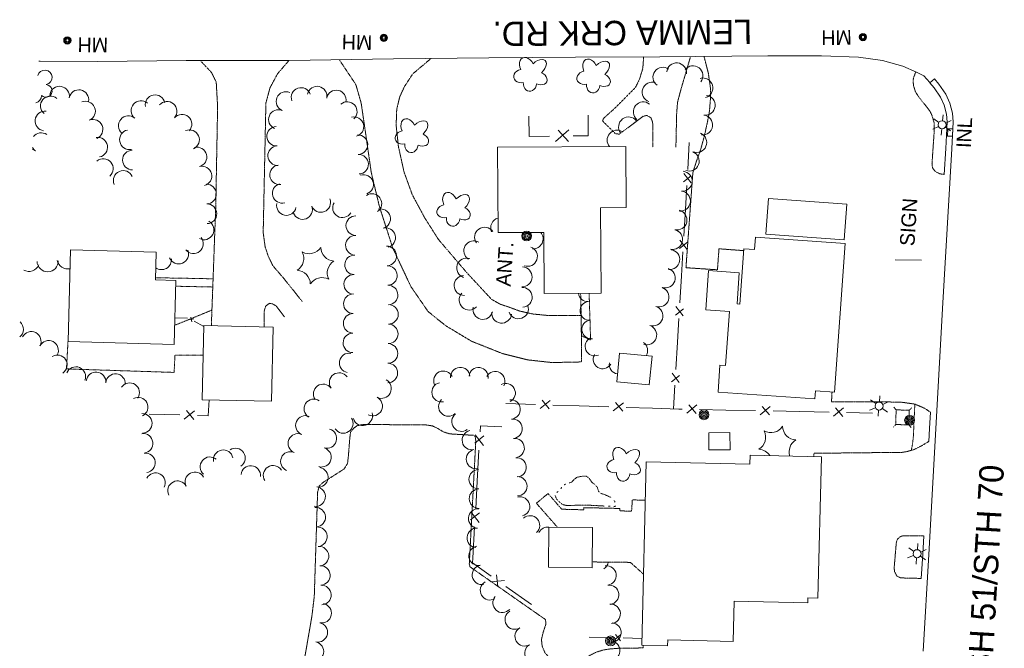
# Model space of a CAD drawing. Extents: x 189735 to 193282, y 257149 to 260388.
# Tile 24 of 31: x 190605 to 191008, y 259610 to 259867. Entities that reach past the tile are written whole.
import ezdxf
from ezdxf.enums import TextEntityAlignment as Align

# ---------------------------------------------------------------- set-up
doc = ezdxf.new("R2010")
doc.units = 0
doc.header["$MEASUREMENT"] = 0
for name, pattern in [('Wisdot3', [0.1875, 0.125, -0.0625]), ('Wisdot4', [0.28125, 0.125, -0.0625, 0.03125, -0.0625]), ('Wisdot5', [0.1, 0.05, -0.05]), ('Wisdot6', [0.375, 0.125, -0.0625, 0.03125, -0.0625, 0.03125, -0.0625])]:
    doc.linetypes.add(name, pattern=pattern)
for name, color, linetype, lineweight in [('E_DRN_Grate', 5, 'Continuous', 15), ('E_DWY', 2, 'Wisdot3', 15), ('E_LAND_Vegetation', 3, 'Continuous', 15), ('E_MISCPROP', 30, 'Continuous', 15), ('E_MISCPROP_HvyDash', 241, 'Wisdot3', 25), ('E_MISCPROP_HvyLine', 241, 'Continuous', 25), ('E_MISCPROP_Railing', 30, 'Continuous', 15), ('E_PATH_Sidewalk', 2, 'Wisdot5', 15), ('E_RDWY', 21, 'Continuous', 25), ('E_RDWY_Name', 21, 'Continuous', 15), ('E_UTL_AboveGroundPipe', 30, 'Wisdot4', 15), ('E_WTR', 4, 'Wisdot6', 15)]:
    doc.layers.add(name, color=color, linetype=linetype, lineweight=lineweight)
doc.styles.add('Style-IGR_FONT_0', font='IGR_FONT_0.shx')

# ---------------------------------------------------------------- blocks, each defined once
blk = doc.blocks.new('INLT')
at = {"layer": 'E_MISCPROP_Railing', "lineweight": 0, "flags": 128}
blk.add_lwpolyline([(3, -2), (3, 0), (0, 0), (0, -2), (3, -2)], dxfattribs=at)
blk = doc.blocks.new('INL_3')
at = {"layer": 'E_MISCPROP_Railing', "lineweight": 0, "style": 'Style-IGR_FONT_0'}
blk.add_text('INL', height=6, rotation=0.0001, dxfattribs=at).set_placement((-5.79, -2.75))
blk = doc.blocks.new('MHO_5')
at = {"layer": 'E_DRN_Grate', "lineweight": 0}
for centre, radius in [((0.04, -0.06), 1.5), ((0.04, -0.06), 1.22), ((0.04, -0.07), 0.968), ((0.01, -0.08), 0.605)]:
    blk.add_circle(centre, radius, dxfattribs=at)
blk = doc.blocks.new('MHT_3')
at = {"layer": 'E_DRN_Grate', "lineweight": 0, "style": 'Style-IGR_FONT_0'}
blk.add_text('MH', height=6, rotation=359.9999, dxfattribs=at).set_placement((-0.35, -3.06), align=Align.CENTER)
blk = doc.blocks.new('MHO_6')
at = {"layer": 'E_DRN_Grate', "lineweight": 0}
for centre, radius in [((0.04, -0.06), 1.5), ((0.04, -0.06), 1.22), ((0.04, -0.07), 0.968), ((0.01, -0.08), 0.605)]:
    blk.add_circle(centre, radius, dxfattribs=at)
blk = doc.blocks.new('MHT_4')
at = {"layer": 'E_DRN_Grate', "lineweight": 0, "style": 'Style-IGR_FONT_0'}
blk.add_text('MH', height=6, rotation=0, dxfattribs=at).set_placement((-0.35, -3.06), align=Align.CENTER)
blk = doc.blocks.new('MHO_7')
at = {"layer": 'E_DRN_Grate', "lineweight": 0}
for centre, radius in [((0.04, -0.06), 1.5), ((0.04, -0.06), 1.22), ((0.04, -0.07), 0.968), ((0.01, -0.08), 0.605)]:
    blk.add_circle(centre, radius, dxfattribs=at)
blk = doc.blocks.new('MHT_5')
at = {"layer": 'E_DRN_Grate', "lineweight": 0, "style": 'Style-IGR_FONT_0'}
blk.add_text('MH', height=6, rotation=0.0001, dxfattribs=at).set_placement((-0.35, -3.06), align=Align.CENTER)
blk = doc.blocks.new('PED')
at = {"layer": 'E_UTL_AboveGroundPipe', "lineweight": 13}
for p, q in [((-2.34, 2.71), (-3.29, 3.77)), ((3.06, 2.71), (4.02, 3.77)), ((-3.29, -4.35), (-2.34, -3.29)), ((4.02, -4.35), (3.06, -3.29))]:
    blk.add_line(p, q, dxfattribs=at)
at = {"layer": 'E_UTL_AboveGroundPipe', "lineweight": 13, "flags": 128}
blk.add_lwpolyline([(-2.34, -3.29), (3.06, -3.29), (3.06, 2.71), (-2.34, 2.71)], close=True, dxfattribs=at)
blk = doc.blocks.new('POLE_1')
at = {"layer": 'E_MISCPROP', "lineweight": 0}
for radius in [2.02, 1.51, 1.01, 0.504]:
    blk.add_circle((0.03, -0.09), radius, dxfattribs=at)
blk = doc.blocks.new('LTP_1')
at = {"layer": 'E_MISCPROP', "lineweight": 0}
for p, q in [((-1.61, 0.09), (-4.22, 0.17)), ((-0.78, 1.46), (-1.98, 3.76)), ((0.86, 1.37), (2.22, 3.6)), ((1.66, 0), (4.18, -0.07)), ((-0.86, -1.4), (-2.22, -3.59)), ((0.78, -1.44), (2.02, -3.62))]:
    blk.add_line(p, q, dxfattribs=at)
blk.add_arc((0.02, 0.01), 1.64, 0, 360, dxfattribs=at)
blk = doc.blocks.new('POLE_3')
at = {"layer": 'E_MISCPROP', "lineweight": 0}
for centre, radius in [((-0.01, 0.02), 2.02), ((-0.01, 0.03), 1.52), ((0, -0.01), 1.01), ((0, 0), 0.502)]:
    blk.add_circle(centre, radius, dxfattribs=at)
blk = doc.blocks.new('ANT_2')
at = {"layer": 'E_MISCPROP', "lineweight": 0, "style": 'Style-IGR_FONT_0'}
blk.add_text('ANT.', height=6, rotation=360, dxfattribs=at).set_placement((0.55, 2.61), align=Align.MIDDLE_LEFT)
blk = doc.blocks.new('TREE')
at = {"layer": 'E_LAND_Vegetation', "lineweight": 0}
for centre, major_axis, ratio in [((-1.07, 3.38), (0.91, -3.32), 0.782863), ((2.88, 1.66), (-3.52, -1.95), 0.691916), ((-3.74, -0.07), (3.29, -0.08), 0.832022), ((-1.48, -3.66), (1.2, 3.24), 0.716896), ((2.54, -2.64), (-3.34, 3.06), 0.560249)]:
    blk.add_ellipse(centre, major_axis=major_axis, ratio=ratio, start_param=1.570796, end_param=4.712389, dxfattribs=at)
blk = doc.blocks.new('PINEL')
at = {"layer": 'E_LAND_Vegetation', "lineweight": 0}
for centre, start, end in [((-8.23, 7.26), 275.2112, 0.9761), ((2.17, 10.66), 215.2112, 300.9761), ((10.31, 3.35), 155.2112, 240.9761), ((-10.49, -3.45), 335.2112, 60.9761), ((8.05, -7.36), 95.2112, 180.9761), ((-2.35, -10.75), 35.2112, 120.9761)]:
    blk.add_arc(centre, 5.72, start, end, dxfattribs=at)
blk = doc.blocks.new('LTP_3')
at = {"layer": 'E_MISCPROP', "lineweight": 0}
for p, q in [((-1.64, 0.07), (-4.24, 0.14)), ((-0.8, 1.43), (-2, 3.73)), ((0.9, 1.42), (2.27, 3.65)), ((-0.88, -1.42), (-2.24, -3.61)), ((0.76, -1.47), (2, -3.65)), ((1.64, -0.02), (4.16, -0.09))]:
    blk.add_line(p, q, dxfattribs=at)
blk.add_circle((0, 0), 1.64, dxfattribs=at)
blk = doc.blocks.new('SIGN_4')
at = {"layer": 'E_MISCPROP', "lineweight": 0, "style": 'Style-IGR_FONT_0'}
blk.add_text('SIGN', height=6, rotation=0, dxfattribs=at).set_placement((-9.6, -0.01), align=Align.MIDDLE_LEFT)

msp = doc.modelspace()

# ---------------------------------------------------------------- linework, layer by layer
at = {"layer": 'E_DWY', "lineweight": 0, "flags": 128}
for points in [[(190683.12, 259741.58), (190684.92, 259790.24), (190685.69, 259831.16), (190685.12, 259841.31), (190683.15, 259845.28), (190678.52, 259850.17)], [(190714.86, 259850.07), (190710.22, 259844.68), (190707.14, 259838.94), (190705.46, 259832.74), (190704.36, 259779.68), (190705.13, 259773.97), (190706.42, 259770.05), (190708.29, 259766.17), (190712.77, 259760.97), (190716.53, 259756.29), (190720.4, 259751.42)], [(190773.11, 259850.97), (190765.59, 259844.64), (190762.27, 259839.55), (190760.24, 259835.15), (190759.04, 259830.05), (190758.81, 259823.59), (190759.74, 259814.92), (190762.06, 259804.45), (190765.45, 259795.12), (190770.57, 259785.65), (190776.12, 259776.89), (190783.26, 259768.55), (190788.17, 259762.81), (190795.15, 259755.33), (190797.89, 259752.39), (190801.43, 259750.38), (190804.69, 259749.31), (190809.35, 259747.59), (190814.65, 259746.4), (190821.43, 259745.72), (190834.6, 259745.78), (190834.76, 259726.76), (190822.67, 259726.51), (190812.77, 259727.59), (190802.36, 259730.18), (190789.63, 259735.25), (190779, 259741.66), (190771.88, 259747.4), (190764.87, 259757.58), (190757.37, 259773.48), (190751.88, 259790.71), (190748.62, 259804.27), (190746.3, 259820.32), (190744.49, 259832.67), (190742.31, 259840.27), (190735.54, 259850.42)], [(190860.19, 259851.63), (190859.82, 259846.73), (190858.45, 259842.39), (190856.81, 259839.07), (190848.57, 259830.78), (190843.75, 259826.44), (190843.36, 259825.34), (190848.6, 259820.21), (190850.16, 259819.96), (190858.57, 259826.24), (190860.01, 259827.33), (190861.52, 259827.65), (190863.14, 259826.73), (190863.87, 259824.87), (190863.96, 259814.68)], [(190873.39, 259814.61), (190873.69, 259828.19), (190874.05, 259832.94), (190875.21, 259837.46), (190879.4, 259851.77)], [(190901.15, 259772.32), (190891.04, 259773.06), (190890.41, 259764.47), (190877.51, 259765.32), (190880.35, 259804.39), (190881.67, 259808.52), (190883.58, 259813.79), (190885.09, 259819.47), (190886.3, 259824.9), (190887.13, 259829.44), (190887.53, 259834.35), (190887.58, 259838.6), (190886.68, 259844.93), (190884.9, 259851.83)], [(190983.32, 259803.52), (190981.53, 259803.74), (190979.64, 259804.67), (190978.51, 259806.21), (190978.28, 259807.82), (190979.21, 259821.5), (190979.1, 259824.94), (190978.23, 259827.77), (190977.36, 259829.51), (190976.13, 259831.13), (190974.32, 259833.33), (190972.68, 259835.46), (190971.53, 259837.27), (190970.67, 259840.01), (190970.57, 259842.27), (190970.84, 259843.38), (190971.69, 259845.55)], [(190713.04, 259745.23), (190709.68, 259749.65), (190708.27, 259750.49), (190706.9, 259750.76), (190705.36, 259749.58), (190704.76, 259747.6), (190704.71, 259741.1)], [(190977.69, 259706.16), (190975.28, 259707.77), (190971.35, 259709.48), (190965.31, 259710.35), (190937.12, 259710.44), (190937.34, 259714.4)], [(190748.43, 259553.64), (190748.99, 259557.07), (190748.96, 259559.1), (190748.37, 259560.95), (190747.01, 259562.36), (190720.5, 259565.8), (190718.33, 259566.57), (190716.64, 259568.39), (190715.81, 259574), (190716.36, 259576.89), (190724.3, 259622.64), (190725.28, 259630.81), (190726.64, 259673.45), (190727.36, 259676.06), (190728.99, 259677.51), (190737.49, 259682.96), (190738.9, 259685.19), (190739.27, 259688.57), (190739.84, 259695.68), (190740.15, 259698.04), (190741.46, 259699.68), (190742.84, 259700.67), (190745.05, 259701.15), (190770.92, 259701), (190773.65, 259700.58), (190775.77, 259699.59), (190778.08, 259698.18), (190780.77, 259697.32), (190789.78, 259696.77), (190790.65, 259696.77), (190791.22, 259696.09), (190791.43, 259694.43), (190788.77, 259644.03), (190789.08, 259642.89), (190819.96, 259621.32), (190820.18, 259619.52), (190819.54, 259617.71), (190818.8, 259615.25), (190818.32, 259613.1), (190818.62, 259610.43), (190819.71, 259607.83), (190821.26, 259605.92), (190823.75, 259604.02), (190826.17, 259602.98), (190829.35, 259602.45), (190833.27, 259603.44), (190836.25, 259605.22), (190838.51, 259606.86), (190840.82, 259608.01), (190843.52, 259608.82), (190845.81, 259609.23), (190850.37, 259609.61), (190860.05, 259609.7), (190860.04, 259610.85)], [(190977.03, 259694.26), (190974.22, 259692.55), (190970.87, 259690.86), (190967.84, 259690.04), (190966.07, 259689.76), (190929.92, 259689.37), (190929.87, 259687.98)], [(190973.89, 259638.15), (190965.47, 259638.37), (190963.97, 259639.07), (190963, 259640.74), (190962.77, 259642.38), (190963.65, 259652.72), (190964.01, 259654.06), (190965.06, 259655.11), (190966.2, 259655.6), (190974.88, 259655.64)]]:
    msp.add_lwpolyline(points, dxfattribs=at)
at = {"layer": 'E_LAND_Vegetation', "lineweight": 0}
for centre, radius, start, end in [((190873.7, 259845.07), 4.08, 355.0504, 175.0351), ((190614.9, 259843.22), 2.97, 282.1075, 165.0807), ((190868.06, 259843.29), 4.08, 54.5418, 234.5265), ((190880.35, 259843.89), 4.08, 322.1845, 142.1692), ((190609.07, 259843.73), 2.97, 4.4566, 6.9891), ((190863.67, 259837.15), 4.08, 70.8661, 250.8508), ((190884.43, 259838.9), 4.08, 285.789, 105.7737), ((190615.29, 259837.71), 2.61, 226.8127, 84.7453), ((190620.94, 259835.54), 4.03, 349.8163, 169.8009), ((190628.88, 259834.11), 4.03, 349.8163, 169.8009), ((190713.69, 259833.34), 4, 67.007, 246.9917), ((190719.86, 259835.01), 4, 19.509, 199.4937), ((190726.44, 259835.56), 4, 348.7183, 168.703), ((190734.29, 259833.99), 4, 348.7183, 168.703), ((190610.73, 259835.56), 2.78, 280.0294, 5.1156), ((190617.19, 259831.55), 4.03, 49.8329, 229.8176), ((190631.58, 259829.42), 4.03, 292.4023, 112.387), ((190654.33, 259829.61), 4.03, 49.8312, 229.8159), ((190660.09, 259832.05), 4.03, 10.9547, 190.9394), ((190664.96, 259829.33), 4.03, 319.0891, 139.0738), ((190738.8, 259829.24), 4, 312.0189, 132.0036), ((190860.03, 259829.12), 4.08, 50.5575, 230.5422), ((190885.4, 259831.81), 4.08, 262.7351, 82.7198), ((190614.97, 259825.36), 4.03, 82.3047, 262.2894), ((190710.57, 259825.98), 4, 67.007, 246.9917), ((190634.66, 259821.96), 4.03, 292.4023, 112.387), ((190649.13, 259823.45), 4.03, 49.8312, 229.8159), ((190671.06, 259824.04), 4.03, 319.0891, 139.0738), ((190741.54, 259823.03), 4, 284.298, 104.2826), ((190854.02, 259822.94), 4.08, 36.9595, 216.9442), ((190884.37, 259823.71), 4.08, 262.7351, 82.7198), ((190649.57, 259817.72), 4.03, 101.3185, 281.3031), ((190674.18, 259817.72), 4.03, 293.6106, 113.5953), ((190709.86, 259819.14), 4, 92.8579, 272.8425), ((190849.31, 259817.54), 4.08, 59.6163, 220.2306), ((190613.38, 259816.5), 4.03, 55.185, 141.5566), ((190636.58, 259814.64), 4.03, 280.03, 100.0147), ((190743.16, 259815.68), 4, 272.1039, 92.0886), ((190881.93, 259816.56), 4.08, 247.7632, 67.7479), ((190608.77, 259809.87), 4.03, 55.185, 74.6084), ((190613.38, 259816.5), 4.03, 210.2289, 235.1696), ((190650.8, 259809.38), 4.03, 90.5971, 270.5818), ((190677.23, 259810.62), 4.03, 284.6166, 104.6013), ((190710.25, 259811.15), 4, 92.8579, 272.8425), ((190878.85, 259808.94), 4.08, 249.4431, 69.4278), ((190638.91, 259805.89), 4.03, 310.8516, 130.8362), ((190743.45, 259807.68), 4, 272.1039, 92.0886), ((190647.03, 259801.03), 4.03, 23.2748, 203.2594), ((190679.27, 259802.81), 4.03, 284.6166, 104.6013), ((190711.04, 259803.36), 4, 97.325, 277.3097), ((190876, 259800.71), 4.08, 264.7078, 84.6925), ((190745.51, 259799.4), 4, 288.5413, 108.526), ((190681.13, 259795.47), 4.03, 271.327, 91.3117), ((190712.09, 259795.76), 4, 106.1392, 286.1239), ((190875.25, 259792.58), 4.08, 264.7078, 84.6925), ((190727.94, 259792.02), 4, 201.3898, 21.3745), ((190748.91, 259791.58), 4, 304.8154, 124.8001), ((190681.32, 259787.41), 4.03, 271.327, 91.3117), ((190713.87, 259790.76), 4, 167.9757, 347.9603), ((190720.49, 259789.1), 4, 201.3898, 21.3745), ((190736.82, 259789.85), 4, 149.1247, 329.1094), ((190752.5, 259785.37), 4, 284.7594, 104.7441), ((190873.82, 259784.84), 4.08, 257.4156, 77.4003), ((190742.26, 259782.56), 4, 89.4755, 269.4602), ((190801.63, 259781.71), 4.07, 106.243, 203.9106), ((190680.17, 259780.8), 4.03, 241.1438, 61.1285), ((190754.54, 259777.63), 4, 284.7594, 104.7441), ((190795.02, 259777.82), 4.07, 35.2422, 215.2269), ((190872.04, 259776.87), 4.08, 257.4156, 77.4003), ((190675.82, 259775.17), 4.03, 218.9902, 38.9748), ((190742.11, 259774.49), 4, 87.5068, 267.4915), ((190814.92, 259777.14), 4.07, 265.7473, 40.4027), ((190669.75, 259770.92), 4.03, 202.6557, 22.6403), ((190754.97, 259770.13), 4, 271.9978, 91.9825), ((190790.58, 259772.24), 4.07, 58.531, 238.5157), ((190812.6, 259769.96), 4.07, 250.5561, 70.5407), ((190870.87, 259768.62), 4.08, 262.0872, 82.0719), ((190662.75, 259768.57), 4.03, 233.4566, 5.917), ((190741.76, 259766.5), 4, 87.5068, 267.4915), ((190787.67, 259765.24), 4.07, 71.9601, 251.9448), ((190608.41, 259768.14), 4.35, 240.8703, 338.2548), ((190616.08, 259768.02), 4.35, 181.8192, 1.8039), ((190624.3, 259769.16), 4.35, 191.1737, 282.8313), ((190755.25, 259762.14), 4, 271.9978, 91.9825), ((190810.41, 259761.56), 4.07, 267.5573, 87.542), ((190869.01, 259761.09), 4.08, 252.0329, 72.0176), ((190741.41, 259758.5), 4, 87.5068, 267.4915), ((190786.62, 259758.06), 4.07, 92.2877, 272.2724), ((190755.53, 259754.14), 4, 271.9978, 91.9825), ((190810.47, 259753.22), 4.07, 273.5045, 93.4892), ((190866.49, 259753.32), 4.08, 252.0329, 72.0176), ((190741.28, 259750.57), 4, 89.3282, 269.3129), ((190788.71, 259752.08), 4.07, 137.0153, 317), ((190837.28, 259755.39), 3.87, 187.5192, 275.2962), ((190755.66, 259746.24), 4, 269.4451, 89.4298), ((190794.35, 259748.26), 4.07, 166.6956, 346.6803), ((190808.89, 259748.52), 4.07, 199.1129, 19.0976), ((190837.99, 259747.69), 3.87, 95.3115, 275.2962), ((190863.97, 259745.56), 4.08, 252.0329, 72.0176), ((190741.18, 259742.57), 4, 89.3282, 269.3129), ((190802.06, 259746.72), 4.07, 173.5239, 353.5086), ((190602.13, 259740.11), 4, 308.5163, 48.7237), ((190755.58, 259738.24), 4, 269.4451, 89.4298), ((190838.77, 259740.04), 3.87, 96.4669, 276.4516), ((190861.45, 259737.8), 4.08, 252.0329, 72.0176), ((190609.37, 259735.19), 4, 332.6386, 152.6233), ((190741.09, 259734.57), 4, 89.3282, 269.3129), ((190840.09, 259733.12), 3.87, 113.8922, 293.8769), ((190616.47, 259731.51), 4, 332.6386, 152.6233), ((190755.5, 259730.24), 4, 269.4451, 89.4298), ((190857.74, 259731.43), 4.08, 328.7857, 53.2542), ((190620.08, 259725.59), 4, 302.8127, 122.7974), ((190739.55, 259726.34), 4, 79.0518, 259.0364), ((190843.39, 259727.83), 3.87, 149.1264, 329.111), ((190627.62, 259720.76), 4, 337.5751, 157.5597), ((190755.42, 259722.24), 4, 269.4451, 89.4298), ((190785.08, 259720.57), 3.97, 4.8269, 184.8115), ((190792.6, 259720.49), 3.97, 353.2953, 173.2799), ((190849.94, 259725.73), 3.87, 170.0918, 262.565), ((190635.89, 259718.64), 4, 354.7537, 174.7383), ((190643.86, 259717.9), 4, 354.7537, 174.7383), ((190735.45, 259718.3), 4, 35.295, 215.2797), ((190778.15, 259719.08), 3.97, 25.1576, 205.1423), ((190799.41, 259718.86), 3.97, 330.7842, 150.7689), ((190649.69, 259714.2), 4, 326.4626, 146.4473), ((190728.92, 259713.68), 4, 35.295, 215.2797), ((190752.84, 259715.84), 4, 243.0063, 62.991), ((190777.4, 259714.36), 3.97, 101.9581, 281.9428), ((190803.68, 259714), 3.97, 298.2652, 118.2498), ((190653.12, 259708.28), 4, 297.4556, 117.4403), ((190749.21, 259708.71), 4, 243.0063, 62.991), ((190725.08, 259707.55), 4, 56.837, 236.8217), ((190780.18, 259708.51), 3.97, 134.2601, 314.2448), ((190805.71, 259707.33), 3.97, 275.5855, 95.5702), ((190654.83, 259701.6), 4, 272.2293, 92.2139), ((190721.65, 259700.78), 4, 67.1882, 247.1729), ((190745.11, 259704.71), 4, 196.8082, 16.7929), ((190785.55, 259702.32), 3.97, 127.181, 307.1657), ((190737.18, 259701.58), 4, 213.0132, 32.9978), ((190806.51, 259699.4), 3.97, 276.2135, 96.1982), ((190912.29, 259703.54), 5.72, 241.2443, 327.0092), ((190922.81, 259700.54), 5.72, 181.2443, 267.0092), ((190655.16, 259693.43), 4, 277.1702, 97.1549), ((190718.55, 259693.41), 4, 67.1882, 247.1729), ((190730.44, 259695.42), 4, 253.908, 73.8926), ((190789.81, 259694.76), 3.97, 102.3955, 282.3802), ((190904.43, 259695.92), 5.72, 301.2443, 27.0092), ((190807.36, 259691.5), 3.97, 276.2135, 96.1982), ((190925.48, 259689.93), 5.72, 121.2443, 197.4276), ((190656.16, 259685.49), 4, 277.1702, 97.1549), ((190682.55, 259683.87), 4, 49.8341, 229.8188), ((190687.98, 259686.74), 4, 10.6864, 190.6711), ((190693.01, 259687.43), 4, 303.7174, 123.7021), ((190715.49, 259686.03), 4, 67.4818, 247.4664), ((190728.22, 259687.74), 4, 253.908, 73.8926), ((190791.52, 259687), 3.97, 102.3955, 282.3802), ((190907.1, 259685.31), 5.72, 32.886, 87.0092), ((190699.25, 259680.29), 4, 354.7081, 174.6928), ((190708.41, 259680.36), 4, 32.3111, 212.2958), ((190808.15, 259683.62), 3.97, 275.5953, 95.58), ((190660.25, 259677.34), 4, 332.0096, 151.9943), ((190676.37, 259677.72), 4, 27.214, 207.1987), ((190726.96, 259679.55), 4, 261.8375, 81.8222), ((190792.61, 259678.75), 3.97, 90.6728, 270.6575), ((190808.47, 259675.87), 3.97, 270.5674, 90.5521), ((190669.26, 259674.06), 4, 27.214, 207.1987), ((190725.83, 259671.63), 4, 261.8375, 81.8222), ((190792.7, 259670.8), 3.97, 90.6728, 270.6575), ((190809.58, 259667.57), 3.97, 284.1445, 104.1292), ((190725.87, 259663.2), 4, 274.8332, 94.8179), ((190792.39, 259662.69), 3.97, 85.7021, 265.6868), ((190813.63, 259659.86), 3.97, 311.6972, 131.6819), ((190726.54, 259655.23), 4, 274.8332, 94.8179), ((190791.79, 259654.77), 3.97, 85.7021, 265.6868), ((190820.85, 259655.19), 3.97, 83.4113, 152.8171), ((190727.21, 259647.26), 4, 274.8332, 94.8179), ((190792.55, 259647.43), 3.97, 99.891, 279.8757), ((190793.92, 259639.6), 3.97, 99.891, 279.8757), ((190841.8, 259645.5), 3.97, 302.3096, 350.2581), ((190727.78, 259639.35), 4, 273.0708, 93.0555), ((190844.99, 259639.36), 3.97, 277.5598, 97.5445), ((190728.21, 259631.36), 4, 273.0708, 93.0555), ((190797.24, 259633.29), 3.97, 120.5768, 300.5615), ((190846.04, 259631.48), 3.97, 277.5598, 97.5445), ((190728.31, 259623.92), 4, 258.5397, 78.5244), ((190802.37, 259628.16), 3.97, 137.9868, 317.9715), ((190846.68, 259623.69), 3.97, 274.2336, 94.2183), ((190807.37, 259621.3), 3.97, 120.8622, 300.8468), ((190726.72, 259616.08), 4, 258.5397, 78.5244), ((190847, 259616.03), 3.97, 266.8186, 86.8033), ((190811.44, 259614.45), 3.97, 120.2103, 300.195), ((190725.13, 259608.24), 4, 258.5397, 78.5244), ((190846.52, 259608.58), 3.97, 253.7935, 73.7782), ((190815.44, 259607.58), 3.97, 120.2103, 300.195)]:
    msp.add_arc(centre, radius, start, end, dxfattribs=at)
at = {"layer": 'E_MISCPROP', "lineweight": 0}
msp.add_line((190963.23, 259768.5), (190973.95, 259768.44), dxfattribs=at)
at = {"layer": 'E_MISCPROP_HvyDash', "lineweight": 13, "flags": 128}
for points in [[(190860.83, 259670.2), (190855.55, 259670.28), (190855.24, 259665.71), (190850.38, 259665.78), (190850.43, 259666.79), (190835.72, 259667.12), (190835.62, 259666.24), (190826.6, 259666.48), (190821.03, 259672.91), (190816.25, 259668.93), (190824.87, 259659.11)], [(190860.1, 259639.94), (190854.74, 259644.73), (190839.11, 259644.9)]]:
    msp.add_lwpolyline(points, dxfattribs=at)
at = {"layer": 'E_MISCPROP_HvyLine', "lineweight": 13, "flags": 128}
for points in [[(190800.34, 259814.66), (190852.83, 259814.94), (190852.83, 259814.94), (190852.96, 259789.91), (190852.96, 259789.91), (190842.55, 259789.86), (190842.55, 259789.86), (190842.74, 259754.93), (190842.74, 259754.93), (190842.74, 259754.93), (190819.44, 259754.81), (190819.44, 259754.81), (190819.31, 259779.78), (190819.31, 259779.78), (190800.53, 259779.68), (190800.34, 259814.66)], [(190911.26, 259793.6), (190943.35, 259791.29), (190942.3, 259776.71), (190942.3, 259776.71), (190910.21, 259779.02), (190911.26, 259793.6)], [(190942.74, 259775.21), (190938.41, 259714.33), (190938.41, 259714.33), (190930.56, 259714.89), (190930.56, 259714.89), (190930.56, 259714.89), (190930.33, 259711.64), (190890.66, 259714.45), (190890.66, 259714.45), (190891.44, 259725.47), (190891.44, 259725.47), (190893.73, 259725.31), (190893.73, 259725.31), (190895.3, 259747.42), (190895.3, 259747.42), (190885.6, 259748.11), (190885.6, 259748.11), (190886.74, 259764.14), (190899.32, 259763.24), (190899.32, 259763.24), (190898.42, 259750.53), (190898.42, 259750.53), (190898.42, 259750.53), (190898.42, 259750.53), (190898.42, 259750.53), (190899.6, 259750.45), (190899.6, 259750.45), (190901.2, 259773.04), (190905.59, 259772.73), (190905.59, 259772.73), (190905.59, 259772.73), (190905.95, 259777.83), (190942.74, 259775.21)], [(190667.83, 259733.91), (190667.83, 259733.91), (190624.42, 259735.14), (190625.48, 259772.64), (190625.48, 259772.64), (190660.52, 259771.65), (190660.52, 259771.65), (190660.52, 259771.65), (190660.2, 259760.36), (190660.2, 259760.36), (190668.57, 259760.13), (190668.57, 259760.13)], [(190708.48, 259741.02), (190708.48, 259741.02), (190707.8, 259710.68), (190707.8, 259710.68), (190679.36, 259711.31), (190680.04, 259741.65), (190680.04, 259741.65), (190708.48, 259741.02)], [(190849.13, 259718.66), (190862.49, 259717.38), (190862.49, 259717.38), (190863.61, 259729.09), (190863.61, 259729.09), (190863.61, 259729.09), (190850.24, 259730.37), (190850.24, 259730.37)], [(190886.86, 259697.81), (190895.52, 259697.89), (190895.52, 259697.89), (190895.59, 259690.8), (190886.93, 259690.72), (190886.93, 259690.72), (190886.86, 259697.81)], [(190859.39, 259610.87), (190861.22, 259685.89), (190861.22, 259685.89), (190903.71, 259684.86), (190903.71, 259684.86), (190903.71, 259684.86), (190903.8, 259688.61), (190903.8, 259688.61), (190932.97, 259687.9), (190931.57, 259630.12), (190931.57, 259630.12), (190931.57, 259630.12), (190927.46, 259630.22), (190927.46, 259630.22), (190927.41, 259628.17), (190897.31, 259628.91), (190897.31, 259628.91), (190897.31, 259628.91), (190896.91, 259612.39), (190896.91, 259612.39), (190870.06, 259613.04), (190870.06, 259613.04), (190870, 259610.61), (190870, 259610.61)], [(190839.24, 259658.98), (190839.24, 259658.98), (190821.31, 259659.14), (190821.31, 259659.14), (190821.16, 259642.72), (190839.09, 259642.56), (190839.09, 259642.56), (190839.24, 259658.98)]]:
    msp.add_lwpolyline(points, close=True, dxfattribs=at)
at = {"layer": 'E_MISCPROP_Railing', "lineweight": 0}
for p, q in [((190829.54, 259821.78), (190824.14, 259816.94)), ((190829.36, 259817.01), (190825.18, 259821.62)), ((190876.44, 259800.42), (190879.7, 259802.97)), ((190879.6, 259800.07), (190876.64, 259803.89)), ((190877.99, 259772.82), (190875.04, 259776.64)), ((190874.83, 259773.17), (190878.1, 259775.72)), ((190873.23, 259745.93), (190876.49, 259748.48)), ((190876.39, 259745.57), (190873.43, 259749.39)), ((190675.97, 259744.4), (190673.76, 259743.95)), ((190675.18, 259743.15), (190674.77, 259745.05)), ((190871.62, 259718.68), (190874.89, 259721.23)), ((190874.78, 259718.32), (190871.83, 259722.15)), ((190821.84, 259711.02), (190817.73, 259707.65)), ((190821.55, 259707.53), (190818.64, 259711.05)), ((190851.88, 259710.07), (190847.76, 259706.71)), ((190851.59, 259706.59), (190848.68, 259710.1)), ((190881.9, 259709.21), (190877.82, 259705.8)), ((190881.64, 259705.72), (190878.7, 259709.2)), ((190911.94, 259708.58), (190907.86, 259705.17)), ((190911.69, 259705.09), (190908.74, 259708.58)), ((190941.99, 259707.96), (190937.91, 259704.55)), ((190941.73, 259704.47), (190938.79, 259707.95)), ((190676.2, 259706.79), (190672, 259703.35)), ((190675.9, 259703.23), (190672.93, 259706.82)), ((190794.77, 259696.51), (190791.01, 259693.56)), ((190791.13, 259696.91), (190794.54, 259692.51)), ((190792.98, 259665.06), (190789.22, 259662.1)), ((190789.34, 259665.46), (190792.76, 259661.05)), ((190799.91, 259639.64), (190800.43, 259634.89)), ((190797.64, 259636.76), (190803.19, 259637.33)), ((190850.9, 259615.14), (190847.97, 259612.71)), ((190850.71, 259612.64), (190848.61, 259615.14))]:
    msp.add_line(p, q, dxfattribs=at)
at = {"layer": 'E_MISCPROP_Railing', "lineweight": 0, "flags": 128}
for points in [[(190821.6, 259819.11), (190813.28, 259819), (190813.22, 259827.35)], [(190837.52, 259827.76), (190837.52, 259819.33), (190831.28, 259819.25)], [(190878.21, 259805.47), (190878.86, 259816.54)], [(190877.26, 259789.3), (190877.83, 259799.03)], [(190876.6, 259778.22), (190877.26, 259789.3)], [(190875.65, 259762.05), (190876.22, 259771.79)], [(190875, 259750.98), (190875.65, 259762.05)], [(190673.32, 259744.61), (190668.13, 259744.78)], [(190874.05, 259734.8), (190874.62, 259744.54)], [(190680.03, 259741.2), (190676.05, 259743.45)], [(190873.39, 259723.73), (190874.05, 259734.8)], [(190872.44, 259707.55), (190873.01, 259717.29)], [(190682.21, 259711.24), (190681.83, 259704.7), (190677.42, 259704.84)], [(190815.94, 259709.33), (190803.73, 259709.71)], [(190833.77, 259708.77), (190823.03, 259709.1)], [(190845.98, 259708.38), (190833.77, 259708.77)], [(190863.81, 259707.82), (190853.07, 259708.16)], [(190670.17, 259705.06), (190657.71, 259705.45)], [(190876.01, 259707.45), (190874.58, 259707.48), (190863.81, 259707.82)], [(190893.85, 259707.08), (190883.11, 259707.31)], [(190906.06, 259706.83), (190893.85, 259707.08)], [(190923.89, 259706.46), (190913.16, 259706.68)], [(190936.1, 259706.21), (190923.89, 259706.46)], [(190953.94, 259705.83), (190943.2, 259706.06)], [(190802.11, 259700.23), (190793.3, 259700.55), (190793.16, 259698.11)], [(190792.74, 259690.68), (190792.01, 259677.9)], [(190792.01, 259677.9), (190791.38, 259666.65)], [(190790.95, 259659.22), (190790.23, 259646.44)], [(190790.23, 259646.44), (190790.11, 259644.47), (190797.7, 259639.12)], [(190803.78, 259634.83), (190814.25, 259627.45)], [(190846.68, 259613.9), (190837.93, 259614.11)], [(190859.46, 259613.59), (190851.76, 259613.78)]]:
    msp.add_lwpolyline(points, dxfattribs=at)
at = {"layer": 'E_PATH_Sidewalk', "lineweight": 0, "flags": 128}
for points in [[(190683.83, 259760.79), (190660.23, 259761.22)], [(190683.71, 259757.42), (190668.5, 259757.75)], [(190834.6, 259745.78), (190834.37, 259754.89)], [(190834.67, 259737.48), (190838.45, 259735.73), (190837.85, 259754.91)], [(190683.36, 259747.97), (190668.16, 259741.76), (190668.05, 259741.76)], [(190679.77, 259729.54), (190668.23, 259729.58), (190667.87, 259722.47), (190623.79, 259723.9), (190624.43, 259735.52)], [(190969.81, 259690.58), (190970.28, 259692.9), (190970.63, 259696.03), (190971.25, 259709.49)]]:
    msp.add_lwpolyline(points, dxfattribs=at)
at = {"layer": 'E_RDWY', "lineweight": 13, "flags": 128}
for points in [[(190977.43, 259841.11), (190974.92, 259843.83), (190971.99, 259845.42), (190966.37, 259847.83), (190958.04, 259850.14), (190948.14, 259851.49), (190933.02, 259852), (190911.04, 259852.07), (190866.77, 259851.65), (190832.26, 259851.54), (190796.71, 259851.25), (190757.73, 259850.8), (190715.01, 259850.07), (190672.84, 259850.18), (190636.69, 259849.75), (190613, 259849.81), (190612.43, 259849.8)], [(190974.7, 259608.44), (190976.95, 259647.97), (190979.82, 259699.42), (190982.53, 259748.59), (190986.45, 259813.95), (190986.94, 259824.97), (190986.74, 259828.53), (190985.6, 259832.73), (190983.96, 259836.38), (190981.1, 259840.4), (190979.3, 259842.62), (190977.35, 259841.05)], [(190974.7, 259608.44), (190976.95, 259647.97), (190979.82, 259699.42), (190982.53, 259748.59), (190986.45, 259813.95), (190986.94, 259824.97), (190986.74, 259828.53), (190985.6, 259832.73), (190983.96, 259836.38), (190981.1, 259840.4), (190979.3, 259842.62), (190977.35, 259841.05)], [(190983.32, 259803.52), (190983.95, 259814.08), (190984.43, 259824.96), (190984.25, 259828.13), (190983.24, 259831.89), (190981.78, 259835.13), (190979.11, 259838.88), (190977.35, 259841.05)], [(190977.03, 259694.26), (190977.32, 259699.56), (190977.69, 259706.16)], [(190973.89, 259638.15), (190974.46, 259648.11), (190974.88, 259655.64)]]:
    msp.add_lwpolyline(points, dxfattribs=at)
at = {"layer": 'E_WTR', "lineweight": 0, "flags": 128}
for points in [[(190838.58, 259678.05), (190837.73, 259679.37), (190836.6, 259680.06), (190835.74, 259680.03), (190834.43, 259679.88), (190832.85, 259679.54), (190831.69, 259678.66), (190830.67, 259677.54), (190829.69, 259677.25)], [(190828.29, 259676.76), (190827.66, 259676.51), (190827.62, 259676.47)], [(190846.94, 259671.11), (190846.57, 259671.38), (190845.19, 259672.05), (190843.74, 259672.59), (190842.51, 259673.02), (190841.65, 259673.93), (190841.25, 259675.3), (190840.68, 259676.12), (190839.92, 259676.84), (190839.05, 259677.42), (190838.58, 259678.05)], [(190823.98, 259672.1), (190823.97, 259671.99), (190824.45, 259670.67), (190825.66, 259669.45), (190826.95, 259668.41), (190828.46, 259668.04), (190830.44, 259668), (190832.7, 259668.11)], [(190825.19, 259673.78), (190824.91, 259673.55), (190824.61, 259673.33)], [(190826.58, 259675.44), (190826.23, 259674.8)], [(190832.7, 259668.11), (190837.48, 259668.14), (190844.09, 259667.78)], [(190845.66, 259667.7), (190846.44, 259667.67)], [(190848.01, 259667.59), (190848.33, 259667.57), (190848.66, 259667.9)], [(190848.45, 259669.36), (190848.05, 259670.03)]]:
    msp.add_lwpolyline(points, dxfattribs=at)

# ---------------------------------------------------------------- block references
at = {"layer": 'E_DRN_Grate', "lineweight": 0}
for name, p, rotation in [('MHT_3', (190938.84, 259859.44), 180.5076251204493), ('MHO_5', (190950.04, 259859.66), 180.5076249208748), ('MHO_7', (190624.18, 259858.3), 179.1153986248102), ('MHT_5', (190634.24, 259856.45), 179.1153984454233), ('MHT_4', (190742.44, 259857.5), 178.666004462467), ('MHO_6', (190753.8, 259859.33), 178.6660042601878)]:
    msp.add_blockref(name, p, dxfattribs=dict(at, rotation=rotation))
at = {"layer": 'E_LAND_Vegetation', "lineweight": 0}
for name, p, rotation in [('TREE', (190813.81, 259844.6), 86.03297747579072), ('TREE', (190839.7, 259843.9), 86.03297701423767), ('TREE', (190765.26, 259819.49), 86.0329783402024), ('TREE', (190782.34, 259789.31), 86.03297803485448), ('PINEL', (190725.75, 259766.26), 86.0329790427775), ('TREE', (190852.01, 259684.99), 86.03297678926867)]:
    msp.add_blockref(name, p, dxfattribs=dict(at, rotation=rotation))
at = {"layer": 'E_MISCPROP', "lineweight": 0}
for name, p, xscale, yscale, zscale, rotation in [('LTP_1', (190982.45, 259823.78), 1.000001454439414, 1.000001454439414, 1.000001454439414, 86.27231859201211), ('POLE_3', (190812.29, 259778.33), 0.9999982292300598, 0.9999982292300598, 0.9999982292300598, 84.20842447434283), ('POLE_1', (190884.8, 259705.11), 1.000001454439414, 1.000001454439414, 1.000001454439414, 86.2723203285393), ('POLE_1', (190969, 259702.84), 1.000001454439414, 1.000001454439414, 1.000001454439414, 86.27231882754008), ('LTP_1', (190972.18, 259648.26), 1.000001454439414, 1.000001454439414, 1.000001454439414, 86.27231876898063), ('POLE_1', (190846.53, 259612.57), 1.000001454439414, 1.000001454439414, 1.000001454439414, 86.27232100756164)]:
    msp.add_blockref(name, p, dxfattribs=dict(at, xscale=xscale, yscale=yscale, zscale=zscale, rotation=rotation))
for name, p, rotation in [('SIGN_4', (190968.67, 259783.8), 86.19316466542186), ('ANT_2', (190805.23, 259756.99), 86.03297762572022), ('LTP_3', (190956.6, 259708.72), 86.1931648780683)]:
    msp.add_blockref(name, p, dxfattribs=dict(at, rotation=rotation))
at = {"layer": 'E_MISCPROP_Railing', "lineweight": 0, "xscale": 1.000002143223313, "yscale": 1.000002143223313, "zscale": 1.000002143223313}
for name, p, rotation in [('INL_3', (190991.72, 259820.14), 87.47987273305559), ('INLT', (190986.81, 259822.1), 267.479872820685)]:
    msp.add_blockref(name, p, dxfattribs=dict(at, rotation=rotation))
at = {"layer": 'E_UTL_AboveGroundPipe', "lineweight": 13, "xscale": 0.9999978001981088, "yscale": 0.9999978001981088, "zscale": 0.9999978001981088, "rotation": 178.521077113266}
msp.add_blockref('PED', (190966.56, 259703.77), dxfattribs=at)

# ---------------------------------------------------------------- texts
at = {"layer": 'E_RDWY_Name', "style": 'Style-IGR_FONT_0'}
for s, rotation, width, p in [('LEMMA CRK RD.', 180.4711, 0.999992, (190904.58, 259866.84)), ('USH 51/STH 70', 86.6519, 0.999986, (191002.23, 259588.67))]:
    msp.add_text(s, height=10, rotation=rotation, dxfattribs=dict(at, width=width)).set_placement(p)

doc.saveas('drawing.dxf')
